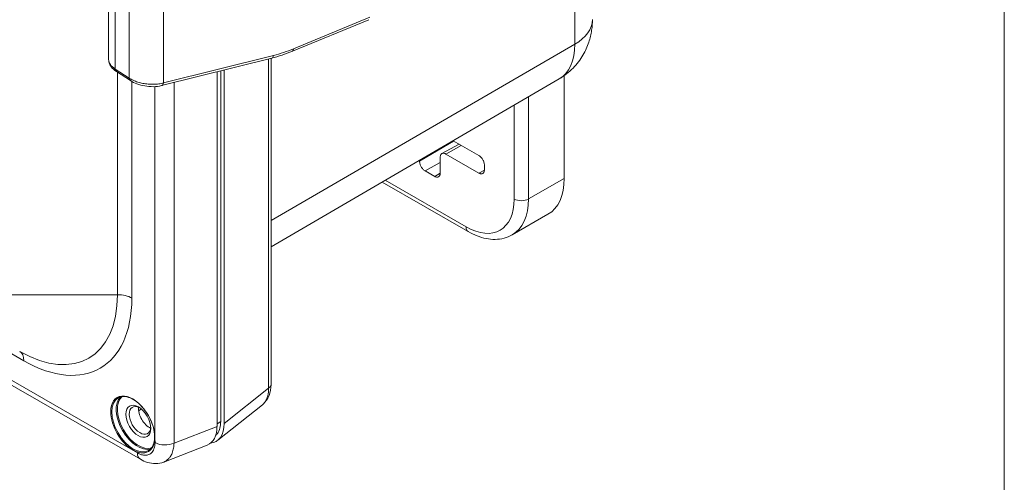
# Model space of a CAD drawing. Header units: inches. Extents: x 0 to 110, y 2 to 70.
# Tile 123 of 129: x 103.02 to 108.87, y 49.73 to 52.48. Entities that reach past the tile are written whole.
import ezdxf

# ---------------------------------------------------------------- set-up
doc = ezdxf.new("R2010")
doc.units = ezdxf.units.IN
doc.header["$LTSCALE"] = 3.25
doc.header["$MEASUREMENT"] = 0
for name, color, linetype, lineweight in [('Border (ANSI)', 7, 'Continuous', 9), ('Visible (ANSI)', 7, 'Continuous', 18), ('Visible Narrow (ANSI)', 7, 'Continuous', 5)]:
    doc.layers.add(name, color=color, linetype=linetype, lineweight=lineweight)

# ---------------------------------------------------------------- blocks, each defined once
blk = doc.blocks.new('Borders Default Border')
at = {"layer": 'Border (ANSI)', "flags": 128}
blk.add_lwpolyline([(0.5, 1), (0.5, 21), (33.5, 21), (33.5, 1), (0.5, 1)], dxfattribs=at)

msp = doc.modelspace()

# ---------------------------------------------------------------- linework, layer by layer
at = {"layer": 'Visible (ANSI)'}
for p, q in [((103.7407, 49.8676), (96.6273, 53.964)), ((103.5522, 52.2445), (103.5522, 53.0773)), ((104.6445, 52.2938), (105.0988, 52.4816)), ((103.8669, 52.0893), (104.5213, 52.2529)), ((104.5173, 50.3131), (104.5173, 52.2519)), ((103.5983, 52.1735), (103.6814, 52.1192)), ((104.1963, 52.1716), (104.1963, 50.0636)), ((104.2181, 52.1771), (104.2181, 50.0924)), ((104.2392, 50.0803), (104.2392, 52.1823)), ((106.2598, 52.1489), (106.2598, 51.5376)), ((106.2297, 52.1294), (104.5173, 51.131)), ((105.5329, 51.6853), (105.6349, 51.7412)), ((105.5992, 51.7618), (105.7527, 51.6734)), ((105.7527, 51.5694), (105.5557, 51.6829)), ((105.4002, 51.6396), (105.4002, 51.6458)), ((105.5229, 51.6638), (105.5229, 51.5689)), ((105.7856, 51.6165), (105.7856, 51.5885)), ((105.4901, 51.5499), (105.433, 51.5827)), ((105.178, 51.5162), (105.6891, 51.2219)), ((106.1632, 51.3243), (105.951, 51.2021)), ((103.8272, 50.3004), (103.8271, 50.3004)), ((104.4662, 50.1921), (104.2008, 49.9805)), ((103.88, 49.8516), (104.1378, 49.9522))]:
    msp.add_line(p, q, dxfattribs=at)
for centre, major_axis, ratio, start_param, end_param in [((103.7054, 52.2314), (-0.153, 0.0177), 0.508631, 0.058668, 0.058671), ((103.6161, 52.2007), (-0.0178, -0.0272), 0.594419, 6.283144, 6.283185), ((103.6992, 52.1464), (-0.0178, -0.0272), 0.594419, 6.283174, 6.283262), ((103.859, 52.1208), (0.0079, -0.0315), 0.56507, 6.283115, 6.283185), ((105.9315, 51.7267), (0.2317, -0.4023), 0.578093, 0, 0.787332), ((103.1113, 51.223), (0.5496, -0.9544), 0.578093, 0.382797, 0.382817), ((103.2754, 51.3176), (0.5496, -0.9544), 0.578093, 0.003896, 0.003907), ((104.4569, 50.3131), (0.0604, 0), 0.575862, 6.283158, 6.283185), ((103.8421, 50.2755), (0.0302, -0.0523), 0.578698, 5.141853, 5.142005), ((103.7385, 50.0992), (-0.0452, 0.0785), 0.578093, 5.569833, 10.13813), ((103.7943, 50.1313), (-0.0452, 0.0785), 0.578093, 0.662763, 2.47883), ((104.0315, 50.1599), (0.1167, -0.2027), 0.573718, 6.19641, 7.06669), ((104.0744, 50.1766), (0.1167, -0.2027), 0.573718, 6.025533, 7.06669)]:
    msp.add_ellipse(centre, major_axis=major_axis, ratio=ratio, start_param=start_param, end_param=end_param, dxfattribs=at)
msp.add_ellipse((103.7287, 50.0935), major_axis=(-0.0521, 0.0905), ratio=0.578093, dxfattribs=at)
for points, knots in [([(106.4274, 52.4821), (106.4274, 52.462), (106.4261, 52.4408), (106.4194, 52.3957), (106.414, 52.3719), (106.3973, 52.322), (106.386, 52.296), (106.3552, 52.2437), (106.3357, 52.2176), (106.2882, 52.1692), (106.2603, 52.1472), (106.2297, 52.1294)], [4.712389, 4.712389, 4.712389, 4.712389, 4.8692371, 4.8692371, 5.0260852, 5.0260852, 5.1829333, 5.1829333, 5.3397814, 5.3397814, 5.4966295, 5.4966295, 5.4966295, 5.4966295]), ([(103.5983, 52.1735), (103.5858, 52.1817), (103.5751, 52.1912), (103.5633, 52.2072), (103.5601, 52.2128), (103.5541, 52.2267), (103.5522, 52.2356), (103.5522, 52.2445)], [0, 0, 0, 0, 0.141935, 0.141935, 0.210077, 0.210077, 0.3049712, 0.3049712, 0.3049712, 0.3049712]), ([(103.8669, 52.0893), (103.8517, 52.0854), (103.8347, 52.0834), (103.8008, 52.083), (103.7836, 52.0844), (103.751, 52.0901), (103.7352, 52.0943), (103.7064, 52.105), (103.693, 52.1116), (103.6814, 52.1192)], [0, 0, 0, 0, 0.1476498, 0.1476498, 0.2865834, 0.2865834, 0.4190645, 0.4190645, 0.5509919, 0.5509919, 0.5509919, 0.5509919]), ([(105.5557, 51.6829), (105.5529, 51.6845), (105.5472, 51.6869), (105.5392, 51.6877), (105.5323, 51.6856), (105.527, 51.6807), (105.5237, 51.6733), (105.5229, 51.6671), (105.5229, 51.6638)], [0, 0, 0, 0, 0.164605, 0.333667, 0.500193, 0.666606, 0.835389, 1, 1, 1, 1]), ([(105.7527, 51.6734), (105.755, 51.6721), (105.7573, 51.6704), (105.7618, 51.6668), (105.7639, 51.6647), (105.7697, 51.6584), (105.7731, 51.6538), (105.7788, 51.644), (105.7811, 51.6387), (105.7836, 51.6306), (105.7843, 51.6277), (105.7853, 51.6219), (105.7855, 51.6192), (105.7856, 51.6165)], [0.000001, 0.000001, 0.000001, 0.000001, 0.0264935, 0.0264935, 0.0529973, 0.0529973, 0.0996661, 0.0996661, 0.1463348, 0.1463348, 0.1728385, 0.1728385, 0.1993307, 0.1993307, 0.1993307, 0.1993307]), ([(105.433, 51.5827), (105.4307, 51.5841), (105.4284, 51.5857), (105.424, 51.5894), (105.4218, 51.5914), (105.416, 51.5977), (105.4126, 51.6023), (105.407, 51.6121), (105.4047, 51.6174), (105.4021, 51.6255), (105.4014, 51.6285), (105.4004, 51.6342), (105.4002, 51.637), (105.4002, 51.6396)], [0.000001, 0.000001, 0.000001, 0.000001, 0.0264935, 0.0264935, 0.0529973, 0.0529973, 0.0996661, 0.0996661, 0.1463348, 0.1463348, 0.1728385, 0.1728385, 0.1993307, 0.1993307, 0.1993307, 0.1993307]), ([(105.5229, 51.5689), (105.5229, 51.5663), (105.5227, 51.5638), (105.5217, 51.5592), (105.521, 51.5571), (105.5184, 51.5519), (105.5161, 51.5493), (105.5105, 51.546), (105.5071, 51.5453), (105.5013, 51.5457), (105.4991, 51.5461), (105.4946, 51.5475), (105.4924, 51.5486), (105.4901, 51.5499)], [0.000001, 0.000001, 0.000001, 0.000001, 0.0264935, 0.0264935, 0.0529973, 0.0529973, 0.0996661, 0.0996661, 0.1463348, 0.1463348, 0.1728385, 0.1728385, 0.1993307, 0.1993307, 0.1993307, 0.1993307]), ([(105.7856, 51.5885), (105.7855, 51.5859), (105.7853, 51.5834), (105.7843, 51.5788), (105.7836, 51.5766), (105.7811, 51.5714), (105.7788, 51.5688), (105.7731, 51.5655), (105.7697, 51.5649), (105.7639, 51.5652), (105.7618, 51.5657), (105.7573, 51.5671), (105.755, 51.5681), (105.7527, 51.5694)], [0.000001, 0.000001, 0.000001, 0.000001, 0.0264935, 0.0264935, 0.0529973, 0.0529973, 0.0996661, 0.0996661, 0.1463348, 0.1463348, 0.1728385, 0.1728385, 0.1993307, 0.1993307, 0.1993307, 0.1993307]), ([(105.6891, 51.2219), (105.7064, 51.2119), (105.724, 51.2034), (105.7595, 51.1894), (105.7774, 51.184), (105.8134, 51.1768), (105.8315, 51.175), (105.8672, 51.1754), (105.8849, 51.1776), (105.9192, 51.1866), (105.9357, 51.1933), (105.951, 51.2021)], [0, 0, 0, 0, 0.1566929, 0.1566929, 0.3133858, 0.3133858, 0.4700787, 0.4700787, 0.6267716, 0.6267716, 0.7834645, 0.7834645, 0.7834645, 0.7834645]), ([(104.5173, 50.3126), (104.5172, 50.2893), (104.5135, 50.2665), (104.4978, 50.227), (104.4859, 50.2093), (104.4695, 50.1948), (104.4684, 50.1939), (104.4673, 50.193)], [0.0015945, 0.0015945, 0.0015945, 0.0015945, 0.2170335, 0.2170335, 0.4199302, 0.4199302, 0.434394, 0.434394, 0.434394, 0.434394]), ([(103.6087, 50.2334), (103.6184, 50.239), (103.6298, 50.2418), (103.6544, 50.2412), (103.6676, 50.2381), (103.6945, 50.2264), (103.7081, 50.218), (103.7347, 50.1967), (103.7477, 50.1838), (103.7715, 50.1547), (103.7823, 50.1386), (103.8008, 50.1047), (103.8085, 50.0869), (103.8198, 50.0517), (103.8235, 50.0343), (103.8265, 50.0014), (103.8258, 49.9861), (103.8204, 49.959), (103.8157, 49.9473), (103.8037, 49.9302), (103.7971, 49.924), (103.7895, 49.9196)], [2.358128, 2.358128, 2.358128, 2.358128, 2.695576, 2.695576, 3.018957, 3.018957, 3.334961, 3.334961, 3.650897, 3.650897, 3.967557, 3.967557, 4.284451, 4.284451, 4.600965, 4.600965, 4.916731, 4.916731, 5.233414, 5.233414, 5.499721, 5.499721, 5.499721, 5.499721]), ([(104.2181, 50.0924), (104.2181, 50.0782), (104.2165, 50.0648), (104.2133, 50.0529), (104.2101, 50.0407), (104.2053, 50.0299), (104.199, 50.0209), (104.1957, 50.0162), (104.1919, 50.0119), (104.1878, 50.0082)], [0, 0, 0, 0, 0.1651792, 0.1651792, 0.1651792, 0.3335397, 0.3335397, 0.3335397, 0.4231613, 0.4231613, 0.4231613, 0.4231613]), ([(103.88, 49.8516), (103.8647, 49.8456), (103.8483, 49.8425), (103.8154, 49.8419), (103.7987, 49.8445), (103.7683, 49.8536), (103.7542, 49.8599), (103.7407, 49.8676)], [0, 0, 0, 0, 0.1513249, 0.1513249, 0.3056632, 0.3056632, 0.444913, 0.444913, 0.444913, 0.444913])]:
    msp.add_open_spline(points, degree=3, knots=knots, dxfattribs=at)
for points in [[(104.6445, 52.2938), (104.6034, 52.2768), (104.5621, 52.2631), (104.5213, 52.2529)], [(103.88, 49.8516), (103.88, 49.8516), (103.88, 49.8516), (103.88, 49.8516)]]:
    msp.add_open_spline(points, degree=3, dxfattribs=at)
at = {"layer": 'Visible Narrow (ANSI)'}
for p, q in [((103.6952, 49.9224), (96.6369, 53.9871)), ((97.2845, 53.7733), (103.0487, 50.4538)), ((106.3224, 53.7075), (106.3224, 52.3353)), ((103.5921, 52.1881), (103.5921, 53.0149)), ((103.6751, 52.1338), (103.6751, 52.9642)), ((103.8781, 52.1056), (103.8781, 52.968)), ((104.6511, 52.3087), (105.1054, 52.4964)), ((104.5173, 51.2866), (106.3224, 52.3353)), ((103.8781, 52.1056), (104.5325, 52.2693)), ((104.5032, 50.2908), (104.5032, 52.2484)), ((103.5921, 52.1881), (103.6751, 52.1338)), ((103.6048, 50.8464), (103.6048, 52.1693)), ((103.6901, 50.826), (103.6901, 52.1138)), ((103.8271, 52.0835), (103.8271, 49.999)), ((103.9408, 52.1077), (103.9408, 49.9639)), ((106.0476, 51.4154), (106.0476, 52.0232)), ((105.9622, 51.4154), (105.9622, 51.9734)), ((105.4002, 51.6396), (105.6022, 51.7601)), ((105.5557, 51.6829), (105.6476, 51.7339)), ((105.433, 51.5827), (105.5229, 51.6327)), ((105.4901, 51.5499), (105.5229, 51.5681)), ((105.7527, 51.5694), (105.7855, 51.5877)), ((105.1957, 51.5265), (105.6766, 51.2496)), ((106.2598, 51.5376), (106.0476, 51.4154)), ((103.6048, 50.8464), (102.8988, 50.8464)), ((104.5032, 50.2908), (104.2392, 50.0803)), ((103.8272, 50.2169), (103.8271, 50.2169)), ((104.1963, 50.079), (104.2181, 50.0924)), ((103.9408, 49.9639), (104.1963, 50.0636)), ((103.7233, 49.906), (103.6952, 49.9224))]:
    msp.add_line(p, q, dxfattribs=at)
for centre, major_axis, ratio, start_param, end_param in [((106.0652, 52.4821), (0.3621, 0), 0.575862, 5.50215, 6.283185), ((106.0049, 52.5181), (0.2241, -0.3892), 0.578093, 0.003091, 0.787332), ((104.5135, 52.2844), (0.0079, -0.0315), 0.56507, 6.283185, 7.216687), ((104.6526, 53.0577), (0.5712, 0.7154), 0.663094, 3.856896, 4.017393), ((104.6321, 52.3239), (0.0124, -0.03), 0.479352, 6.283185, 7.139689), ((103.7054, 52.2314), (-0.153, 0.0177), 0.508631, 0.058671, 0.796919), ((103.6161, 52.2007), (-0.0178, -0.0272), 0.594419, 5.529675, 6.283144), ((103.6992, 52.1464), (-0.0178, -0.0272), 0.594419, 5.529673, 6.283174), ((103.859, 52.1208), (0.0079, -0.0315), 0.56507, 0, 0.933502), ((105.6766, 51.5798), (0.2016, -0.35), 0.578093, 5.499721, 7.070517), ((105.7193, 51.6044), (0.2317, -0.4023), 0.578093, 0, 0.787332), ((106.0049, 51.4399), (0.0604, 0), 0.575862, 3.926991, 5.497787), ((105.7193, 51.2742), (-0.0301, -0.0523), 0.578093, 5.495853, 6.283185), ((103.0237, 51.181), (0.4101, -0.7121), 0.578093, 5.499721, 7.070517), ((103.0487, 51.1954), (0.4527, -0.7861), 0.578093, 5.499721, 7.070517), ((103.6048, 50.7769), (-0.1207, 0), 0.575862, 3.926991, 4.712389), ((102.9634, 50.4047), (0.0602, 0.1046), 0.578093, 5.495853, 6.281252), ((103.1698, 51.2651), (0.5818, -1.0103), 0.578093, 0.139472, 0.139484), ((104.4569, 50.3131), (0.0604, 0), 0.575862, 5.585054, 6.283158), ((103.6991, 50.0765), (0.0904, -0.1569), 0.578093, 3.141593, 6.283185), ((103.6958, 50.0746), (-0.0927, 0.1609), 0.578093, 3.928767, 7.070517), ((103.7254, 50.0916), (0.0904, -0.1569), 0.578093, 3.288767, 6.136011), ((103.7287, 50.0935), (0.088, -0.1529), 0.578093, 3.233696, 6.191082), ((103.6958, 50.0746), (-0.0927, 0.1609), 0.578093, 0.787332, 2.353432), ((103.7287, 50.0935), (0.088, -0.1529), 0.578093, 1.448071, 1.44815), ((103.6958, 50.0746), (0.0927, -0.1609), 0.578093, 5.495025, 7.070359), ((103.8871, 50.0008), (-0.0836, 0), 0.575862, 0.78542, 2.26893), ((103.7824, 49.94), (-0.0417, -0.0724), 0.578093, 5.495853, 6.283111)]:
    msp.add_ellipse(centre, major_axis=major_axis, ratio=ratio, start_param=start_param, end_param=end_param, dxfattribs=at)
for points in [[(103.6751, 52.1338), (103.6822, 52.1292), (103.6979, 52.1206), (103.7255, 52.1101), (103.756, 52.1023), (103.788, 52.0978), (103.82, 52.0968), (103.8507, 52.0992), (103.8694, 52.1031), (103.8781, 52.1056)], [(103.7464, 50.1662), (103.7413, 50.163), (103.7361, 50.1598), (103.731, 50.1566)], [(103.8271, 49.999), (103.8271, 49.9884), (103.828, 49.9773), (103.828, 49.9667)]]:
    msp.add_open_spline(points, degree=3, dxfattribs=at)
for points, knots in [([(104.4662, 50.1921), (104.4723, 50.197), (104.4859, 50.2116), (104.5002, 50.2439), (104.5035, 50.2744), (104.5032, 50.2908)], [0.5543429, 0.5543429, 0.5543429, 0.5543429, 0.6666667, 0.8333333, 0.9999926, 0.9999926, 0.9999926, 0.9999926]), ([(103.828, 49.9667), (103.828, 49.9636), (103.8279, 49.9605), (103.8277, 49.9574), (103.8272, 49.9511), (103.8264, 49.9451), (103.8249, 49.9392), (103.8241, 49.9358), (103.823, 49.9325), (103.8218, 49.9292), (103.8199, 49.9242), (103.8175, 49.9195), (103.8147, 49.9152), (103.8126, 49.9121), (103.8103, 49.9093), (103.8077, 49.9067), (103.8046, 49.9035), (103.801, 49.9008), (103.7972, 49.8986), (103.7938, 49.8967), (103.7901, 49.8951), (103.7862, 49.894), (103.7824, 49.8928), (103.7783, 49.8921), (103.7741, 49.8919), (103.7695, 49.8916), (103.7648, 49.8918), (103.76, 49.8925), (103.7561, 49.8931), (103.7522, 49.894), (103.7484, 49.8951), (103.7431, 49.8966), (103.7379, 49.8986), (103.7328, 49.901), (103.7297, 49.9025), (103.7265, 49.9042), (103.7233, 49.906)], [0, 0, 0, 0, 0.0547253, 0.0547253, 0.0547253, 0.1666667, 0.1666667, 0.1666667, 0.2320901, 0.2320901, 0.2320901, 0.3333333, 0.3333333, 0.3333333, 0.4074237, 0.4074237, 0.4074237, 0.5, 0.5, 0.5, 0.5832417, 0.5832417, 0.5832417, 0.6666667, 0.6666667, 0.6666667, 0.758592, 0.758592, 0.758592, 0.8333333, 0.8333333, 0.8333333, 0.9360161, 0.9360161, 0.9360161, 1, 1, 1, 1]), ([(103.9408, 49.9639), (103.9407, 49.9589), (103.9404, 49.954), (103.9399, 49.9492), (103.9389, 49.9394), (103.9373, 49.9297), (103.9348, 49.9205), (103.9333, 49.915), (103.9316, 49.9097), (103.9296, 49.9046), (103.9264, 49.8967), (103.9226, 49.8893), (103.918, 49.8826), (103.9147, 49.8777), (103.911, 49.8733), (103.907, 49.8693), (103.9019, 49.8643), (103.8964, 49.86), (103.8904, 49.8566), (103.8871, 49.8547), (103.8836, 49.853), (103.88, 49.8516)], [0.0000074, 0.0000074, 0.0000074, 0.0000074, 0.0553693, 0.0553693, 0.0553693, 0.1666667, 0.1666667, 0.1666667, 0.2318444, 0.2318444, 0.2318444, 0.3333333, 0.3333333, 0.3333333, 0.407507, 0.407507, 0.407507, 0.5, 0.5, 0.5, 0.5520118, 0.5520118, 0.5520118, 0.5520118])]:
    msp.add_open_spline(points, degree=3, knots=knots, dxfattribs=at)

# ---------------------------------------------------------------- block references
at = {"xscale": 3.25, "yscale": 3.25, "zscale": 3.25}
msp.add_blockref('Borders Default Border', (0, 0), dxfattribs=at)

doc.saveas('drawing.dxf')
